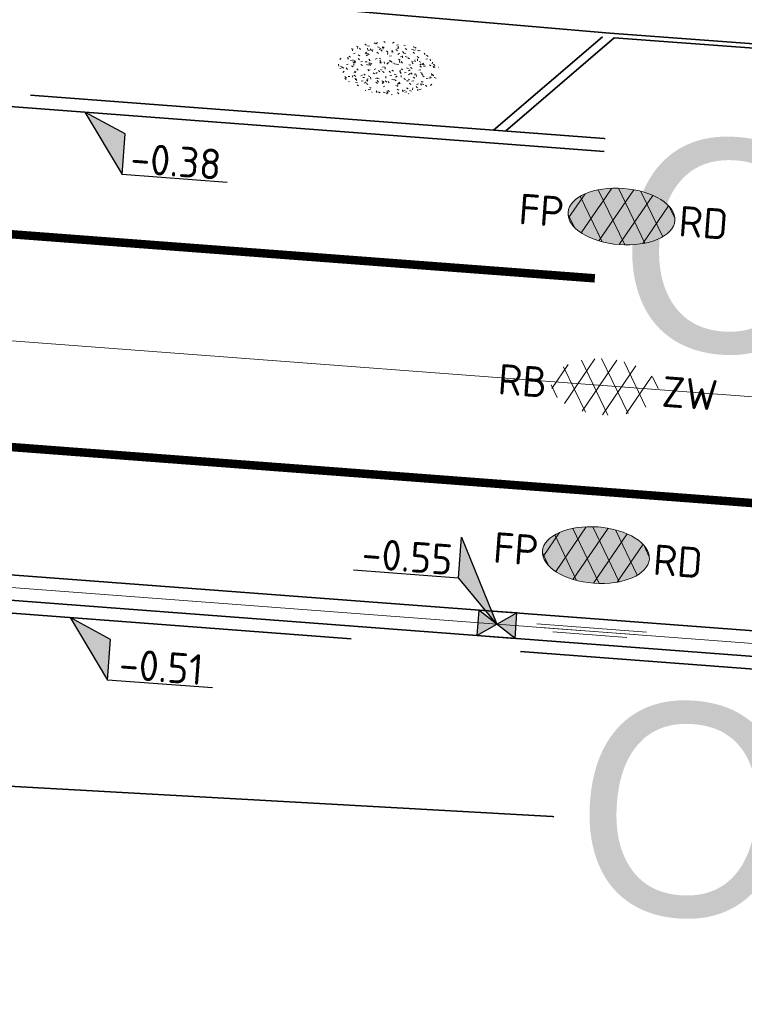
# Model space of a CAD drawing. Header units: metres. Extents: x 0 to 269924, y 0 to 933292.
# Tile 105 of 247: x 133724.95 to 133733.48, y 466520.95 to 466532.55. Entities that reach past the tile are written whole.
import ezdxf
from ezdxf import colors
from ezdxf.entities.mleader import LeaderData, LeaderLine
from ezdxf.enums import TextEntityAlignment as Align
from ezdxf.math import Vec2, Vec3

# ---------------------------------------------------------------- set-up
doc = ezdxf.new("R2018")
doc.units = ezdxf.units.M
for name, pattern in [('VH-OPSLUITBAND_100X200', [16, 8, -2, 4, -2]), ('VH-OPSLUITBAND_150X250', [24, 16, -2, 4, -2]), ('VW-1-1_STREEP', [2, 1, -1]), ('XX-HIDDEN', [4, 2, -2]), ('XX-PROJECTGRENS', [18, 12, -3, 0, -3])]:
    doc.linetypes.add(name, pattern=pattern)
for name, color, linetype, lineweight in [('N-WE-GR-GRAS-A-200', 62, 'Continuous', 18), ('N-WE-KG-GRENS_PROJECT-G', 7, 'XX-PROJECTGRENS', 35), ('N-WE-VH-GOOT-S', 170, 'Continuous', 18), ('N-WE-VH-GOOT_STRAATBAKSTEEN-G', 170, 'Continuous', 35), ('N-WE-VH-KANTOPSLUITING-T18', 10, 'Continuous', 18), ('N-WE-VH-KANTOPSLUITING_OPSLUITBAND_100X200-G', 150, 'VH-OPSLUITBAND_100X200', 35), ('N-WE-VH-KANTOPSLUITING_OPSLUITBAND_150X250-G', 150, 'VH-OPSLUITBAND_150X250', 35), ('N-WE-VH-KANTOPSLUITING_VOORKANTBAND-G', 50, 'Continuous', 35), ('N-WE-VH-MATERIAALGRENS-G', 7, 'XX-HIDDEN', 35), ('N-WE-VH-VERHARDING-T18', 10, 'Continuous', 18), ('N-WE-VH-VERHARDING_ASFALT-S', 7, 'Continuous', 18), ('N-WE-VW-MARKERING_LANGS_STREEP_11_010-G', 7, 'VW-1-1_STREEP', 13), ('X-XX-AL-HOOGTELABEL-S', 7, 'Continuous', 25)]:
    doc.layers.add(name, color=color, linetype=linetype, lineweight=lineweight)
doc.layers.add('N-WE-GR-GRAS-S', color=7, linetype='Continuous', lineweight=18, true_color=0x00a500)
doc.layers.add('N-WE-RI-HWA_KOLK-S', color=150, linetype='Continuous', lineweight=25, true_color=0x007fff)
doc.layers.add('X-XX-AL-HULPLIJN-G', color=30, linetype='Continuous', lineweight=18, plot=False)
doc.styles.add('NLCS-ISO', font='NLCS-ISO.ttf')
doc.styles.add('NLCS-ISO-M200-T18', font='NLCS-ISO.ttf', dxfattribs={"height": 0.36})
doc.styles.get("Standard").update_dxf_attribs({"font": 'romand.shx'})

# ---------------------------------------------------------------- blocks, each defined once
blk = doc.blocks.new('*U104')
for p, q in [((2.236, -1.51), (0, 0)), ((0, 0), (1.827, -3.876)), ((1.827, -3.876), (2.236, -1.51)), ((7.939, -4.933), (1.827, -3.876))]:
    blk.add_line(p, q)
blk.add_solid([(2.236, -1.51), (0, 0), (1.827, -3.876)])
at = {"style": 'NLCS-ISO'}
blk.add_attdef('...', text='', height=1.8, rotation=350.18213, dxfattribs=at).set_placement((4.811, -4.818), align=Align.BOTTOM_CENTER)
blk = doc.blocks.new('*U105')
at = {"layer": 'X-XX-AL-HOOGTELABEL-S', "xscale": 0.2000000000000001, "yscale": 0.2000000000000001, "zscale": 0.2000000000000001, "rotation": 9.81787206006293}
blk.add_blockref('*U104', (0.646, 0), dxfattribs=at).add_auto_attribs({'...': '-0.38'})
blk = doc.blocks.new('*U106')
at = {"layer": 'N-WE-GR-GRAS-A-200', "color": 0, "linetype": 'ByBlock', "lineweight": -2, "transparency": 16777216, "rotation": 355.6781997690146}
blk.add_blockref('*U105', (133725.072, 466531.51), dxfattribs=at)
blk = doc.blocks.new('*U248')
for p, q in [((-1.988, 2.941), (-1.579, 5.307)), ((-1.579, 5.307), (0, 0)), ((-8.101, 3.999), (-1.988, 2.941)), ((0, 0), (-1.988, 2.941))]:
    blk.add_line(p, q)
blk.add_solid([(-1.579, 5.307), (0, 0), (-1.988, 2.941)])
at = {"style": 'NLCS-ISO'}
blk.add_attdef('...', text='', height=1.8, rotation=350.18213, dxfattribs=at).set_placement((-5.116, 3.057), align=Align.BOTTOM_CENTER)
blk = doc.blocks.new('SVH-ASFALT_KL-SO')
at = {"ltscale": 0.1}
for p, q in [((-2.513, -1.227), (-0.921, 1.531)), ((0.086, -1.734), (-1.71, 1.377)), ((-1.449, -1.613), (0.372, 1.541)), ((1.263, -1.545), (-0.531, 1.563)), ((-0.237, -1.742), (1.516, 1.294)), ((2.285, -1.086), (0.804, 1.48)), ((-3.323, -0.402), (-2.467, 1.081)), ((-1.248, -1.653), (-2.733, 0.92)), ((1.146, -1.576), (2.491, 0.753)), ((2.913, 0.056), (2.533, 0.714)), ((-2.964, -0.909), (-3.374, -0.2))]:
    blk.add_line(p, q, dxfattribs=at)
at = {"style": 'NLCS-ISO'}
blk.add_attdef('FUNCTIE_VERHARDING', text='', height=1.8, dxfattribs=at).set_placement((-3.623, -0.086), align=Align.MIDDLE_RIGHT)
blk.add_attdef('KLEUR', text='', height=1.8, dxfattribs=at).set_placement((3.167, -0.086), align=Align.MIDDLE_LEFT)
at = {"style": 'NLCS-ISO', "flags": 1}
blk.add_attdef('FUNCTIE', text='', height=1.8, dxfattribs=at).set_placement((0.116, -3.585), align=Align.MIDDLE_CENTER)
blk = doc.blocks.new('SVH-ASFALT_FP_KL-SO')
at = {"true_color": 0xa50000}
h = blk.add_hatch(color=14, dxfattribs=at)
h.dxf.hatch_style = 1
edge = h.paths.add_edge_path()
edge.add_ellipse((0, 0), major_axis=(0.631, 0), ratio=0.525613, start_angle=0, end_angle=360)
at = {"ltscale": 0.1}
for p, q in [((-0.619, -0.063), (-0.448, 0.233)), ((-0.457, -0.228), (-0.139, 0.323)), ((0.063, -0.33), (-0.296, 0.292)), ((-0.244, -0.305), (0.12, 0.325)), ((0.298, -0.292), (-0.061, 0.33)), ((-0.002, -0.331), (0.349, 0.276)), ((0.503, -0.2), (0.206, 0.313)), ((-0.204, -0.314), (-0.501, 0.201)), ((0.275, -0.298), (0.544, 0.168)), ((0.628, 0.028), (0.552, 0.16)), ((-0.547, -0.165), (-0.629, -0.023))]:
    blk.add_line(p, q, dxfattribs=at)
at = {"layer": 'X-XX-AL-HULPLIJN-G'}
blk.add_ellipse((0, 0), major_axis=(0.631, 0), ratio=0.525613, dxfattribs=at)
at = {"style": 'NLCS-ISO'}
blk.add_attdef('RB', text='', height=0.36, dxfattribs=at).set_placement((-0.679, 0), align=Align.MIDDLE_RIGHT)
blk.add_attdef('RD', text='', height=0.36, dxfattribs=at).set_placement((0.679, 0), align=Align.MIDDLE_LEFT)
blk = doc.blocks.new('N-SRI-KOLK_STRAAT_450X300-SO')
h = blk.add_hatch(color=256)
h.dxf.hatch_style = 1
h.paths.add_polyline_path([(0, 0), (-1.125, 0.75), (-1.125, -0.75)])
h.paths.add_polyline_path([(1.125, -0.75), (1.125, 0.75), (0, 0)])
for p, q in [((-1.125, -0.75), (1.125, 0.75)), ((1.125, -0.75), (-1.125, 0.75))]:
    blk.add_line(p, q)
at = {"flags": 128}
blk.add_lwpolyline([(-1.125, -0.75), (1.125, -0.75), (1.125, 0.75), (-1.125, 0.75)], close=True, dxfattribs=at)
blk = doc.blocks.new('*U103')
for p, q in [((2.236, -1.51), (0, 0)), ((0, 0), (1.827, -3.876)), ((1.827, -3.876), (2.236, -1.51)), ((7.939, -4.933), (1.827, -3.876))]:
    blk.add_line(p, q)
blk.add_solid([(2.236, -1.51), (0, 0), (1.827, -3.876)])
at = {"style": 'NLCS-ISO'}
blk.add_attdef('...', text='', height=1.8, rotation=350.18213, dxfattribs=at).set_placement((4.811, -4.818), align=Align.BOTTOM_CENTER)
blk = doc.blocks.new('*U110')
at = {"lineweight": 30, "flags": 106}
blk.add_attdef('OB', text='', height=0.36, dxfattribs=at).set_placement((0, 0.1), align=Align.BOTTOM_CENTER)
blk = doc.blocks.new('SVH-GOOT_SYMBOOL-SO')
at = {"color": 7, "linetype": 'Continuous'}
for p, q in [((0.2, 3.125), (0.2, -3.359)), ((0, 2.669), (0, -2.669)), ((-0.206, 2.137), (-0.206, -2.217))]:
    blk.add_line(p, q, dxfattribs=at)
at = {"style": 'NLCS-ISO'}
blk.add_attdef('MATERIAAL', text='', height=1.8, dxfattribs=at).set_placement((-1.098, 0), align=Align.MIDDLE_RIGHT)
blk.add_attdef('KLEUR', text='', height=1.8, dxfattribs=at).set_placement((1.1, 0), align=Align.MIDDLE_LEFT)
blk = doc.blocks.new('SGR-GRAS_01-SO')
at = {"ltscale": 0.1}
for p, q in [((-1.302, 0.761), (-1.324, 0.774)), ((-0.939, 0.84), (-1.004, 0.878)), ((-0.892, 0.812), (-0.817, 0.812)), ((-0.576, 0.919), (-0.64, 0.957)), ((-0.562, 0.919), (-0.509, 0.972)), ((-0.427, 0.785), (-0.499, 0.804)), ((-0.317, 0.812), (-0.242, 0.812)), ((-0.316, 0.774), (-0.244, 0.793)), ((-0.278, 0.735), (-0.291, 0.809)), ((-0.212, 0.998), (-0.269, 1.031)), ((0.073, 0.993), (0.138, 1.031)), ((0.239, 0.923), (0.312, 0.942)), ((0.258, 0.812), (0.333, 0.812)), ((0.317, 0.814), (0.304, 0.888)), ((0.594, 0.925), (0.522, 0.945)), ((0.649, 0.79), (0.584, 0.827)), ((0.833, 0.812), (0.908, 0.812)), ((0.912, 0.894), (0.907, 0.925)), ((0.927, 0.764), (0.992, 0.802)), ((1.012, 0.869), (0.947, 0.906)), ((1.15, 0.777), (1.077, 0.796)), ((1.109, 0.767), (1.182, 0.787)), ((-1.448, 0.644), (-1.521, 0.664)), ((-1.469, 0.576), (-1.482, 0.65)), ((-1.427, 0.476), (-1.354, 0.496)), ((-1.284, 0.684), (-1.278, 0.759)), ((-1.167, 0.395), (-1.232, 0.432)), ((-1.154, 0.647), (-1.207, 0.7)), ((-0.968, 0.512), (-0.915, 0.565)), ((-0.893, 0.496), (-0.965, 0.515)), ((-0.923, 0.418), (-0.858, 0.456)), ((-0.873, 0.655), (-0.886, 0.729)), ((-0.871, 0.625), (-0.799, 0.644)), ((-0.804, 0.474), (-0.869, 0.511)), ((-0.73, 0.647), (-0.783, 0.7)), ((-0.689, 0.607), (-0.682, 0.682)), ((-0.441, 0.553), (-0.506, 0.59)), ((-0.425, 0.706), (-0.36, 0.743)), ((-0.305, 0.647), (-0.358, 0.7)), ((-0.078, 0.632), (-0.143, 0.669)), ((-0.093, 0.53), (-0.087, 0.604)), ((-0.002, 0.47), (0.071, 0.489)), ((0.128, 0.636), (0.056, 0.656)), ((0.119, 0.647), (0.066, 0.7)), ((0.286, 0.711), (0.221, 0.748)), ((0.322, 0.565), (0.375, 0.618)), ((0.429, 0.477), (0.494, 0.514)), ((0.543, 0.647), (0.49, 0.7)), ((0.502, 0.452), (0.509, 0.527)), ((0.554, 0.619), (0.626, 0.638)), ((0.684, 0.487), (0.611, 0.507)), ((0.784, 0.423), (0.719, 0.461)), ((0.967, 0.647), (0.914, 0.7)), ((1.012, 0.328), (0.999, 0.402)), ((1.147, 0.502), (1.082, 0.54)), ((1.098, 0.375), (1.104, 0.45)), ((1.392, 0.647), (1.339, 0.7)), ((1.424, 0.463), (1.496, 0.483)), ((1.51, 0.581), (1.445, 0.619)), ((1.607, 0.407), (1.594, 0.481)), ((-1.964, -0.07), (-1.977, 0.004)), ((-1.93, 0.188), (-1.925, 0.244)), ((-1.893, 0.237), (-1.921, 0.253)), ((-1.668, 0.023), (-1.595, 0.043)), ((-1.596, 0.241), (-1.649, 0.294)), ((-1.53, 0.316), (-1.595, 0.353)), ((-1.517, 0.187), (-1.442, 0.187)), ((-1.358, 0.206), (-1.431, 0.226)), ((-1.421, 0.131), (-1.356, 0.168)), ((-1.369, 0.009), (-1.382, 0.083)), ((-1.375, 0.106), (-1.322, 0.159)), ((-1.334, 0.111), (-1.328, 0.186)), ((-1.172, 0.241), (-1.225, 0.294)), ((-1.112, 0.172), (-1.04, 0.192)), ((-1.032, 0.028), (-1.097, 0.066)), ((-0.942, 0.187), (-0.867, 0.187)), ((-0.803, 0.057), (-0.875, 0.077)), ((-0.747, 0.241), (-0.8, 0.294)), ((-0.773, 0.089), (-0.786, 0.163)), ((-0.739, 0.034), (-0.732, 0.109)), ((-0.669, 0.107), (-0.734, 0.145)), ((-0.557, 0.321), (-0.485, 0.34)), ((-0.337, 0.347), (-0.41, 0.366)), ((-0.323, 0.241), (-0.376, 0.294)), ((-0.306, 0.186), (-0.371, 0.224)), ((-0.367, 0.187), (-0.292, 0.187)), ((-0.243, 0.017), (-0.17, 0.036)), ((-0.178, 0.169), (-0.191, 0.242)), ((-0.143, -0.043), (-0.137, 0.032)), ((-0.085, 0.159), (-0.032, 0.212)), ((-0.069, 0.189), (-0.004, 0.227)), ((0.057, 0.265), (-0.008, 0.303)), ((0.101, 0.241), (0.048, 0.294)), ((0.218, 0.198), (0.146, 0.217)), ((0.208, 0.187), (0.283, 0.187)), ((0.313, 0.166), (0.385, 0.185)), ((0.42, 0.344), (0.355, 0.382)), ((0.417, 0.248), (0.404, 0.322)), ((0.526, 0.241), (0.472, 0.294)), ((0.555, -0.022), (0.49, 0.015)), ((0.774, 0.049), (0.701, 0.069)), ((0.783, 0.187), (0.858, 0.187)), ((0.918, 0.057), (0.853, 0.094)), ((0.868, 0.315), (0.941, 0.334)), ((0.95, 0.241), (0.897, 0.294)), ((1.239, 0.338), (1.167, 0.358)), ((1.183, 0.011), (1.255, 0.03)), ((1.206, 0.212), (1.259, 0.265)), ((1.282, 0.136), (1.217, 0.173)), ((1.283, 0.248), (1.348, 0.286)), ((1.374, 0.241), (1.321, 0.294)), ((1.358, 0.187), (1.433, 0.187)), ((1.645, 0.215), (1.58, 0.252)), ((1.693, 0.298), (1.7, 0.373)), ((1.795, 0.19), (1.722, 0.209)), ((1.738, 0.159), (1.81, 0.179)), ((1.798, 0.241), (1.745, 0.294)), ((1.933, 0.187), (1.948, 0.187)), ((-1.918, -0.157), (-1.854, -0.119)), ((-1.824, -0.083), (-1.897, -0.064)), ((-1.759, -0.13), (-1.823, -0.092)), ((-1.782, -0.301), (-1.729, -0.248)), ((-1.613, -0.166), (-1.667, -0.113)), ((-1.395, -0.051), (-1.46, -0.013)), ((-1.353, -0.281), (-1.281, -0.261)), ((-1.269, -0.232), (-1.341, -0.212)), ((-1.261, -0.417), (-1.326, -0.38)), ((-1.189, -0.166), (-1.242, -0.113)), ((-1.065, -0.386), (-1, -0.348)), ((-0.897, -0.338), (-0.962, -0.301)), ((-0.765, -0.166), (-0.818, -0.113)), ((-0.798, -0.132), (-0.726, -0.112)), ((-0.713, -0.381), (-0.786, -0.361)), ((-0.534, -0.259), (-0.599, -0.222)), ((-0.567, -0.098), (-0.502, -0.061)), ((-0.491, -0.248), (-0.438, -0.195)), ((-0.341, -0.166), (-0.394, -0.113)), ((-0.248, -0.091), (-0.32, -0.072)), ((-0.171, -0.18), (-0.236, -0.143)), ((-0.078, -0.398), (-0.091, -0.324)), ((0.084, -0.166), (0.031, -0.113)), ((0.072, -0.287), (0.144, -0.268)), ((0.192, -0.101), (0.127, -0.064)), ((0.308, -0.24), (0.235, -0.221)), ((0.287, -0.327), (0.352, -0.289)), ((0.452, -0.12), (0.459, -0.046)), ((0.508, -0.166), (0.455, -0.113)), ((0.517, -0.318), (0.504, -0.244)), ((0.69, -0.389), (0.625, -0.351)), ((0.627, -0.138), (0.7, -0.119)), ((0.785, -0.039), (0.85, -0.002)), ((0.863, -0.389), (0.791, -0.37)), ((0.799, -0.195), (0.852, -0.142)), ((0.932, -0.166), (0.879, -0.113)), ((1.053, -0.31), (0.988, -0.272)), ((1.048, -0.198), (1.054, -0.123)), ((1.112, -0.239), (1.099, -0.165)), ((1.329, -0.1), (1.256, -0.08)), ((1.356, -0.166), (1.303, -0.113)), ((1.416, -0.231), (1.351, -0.193)), ((1.497, -0.293), (1.569, -0.274)), ((1.639, -0.268), (1.704, -0.231)), ((1.643, -0.275), (1.65, -0.2)), ((1.707, -0.159), (1.694, -0.085)), ((1.779, -0.152), (1.715, -0.114)), ((1.781, -0.166), (1.728, -0.113)), ((1.884, -0.248), (1.812, -0.229)), ((-1.624, -0.496), (-1.689, -0.459)), ((-1.631, -0.572), (-1.684, -0.519)), ((-1.567, -0.438), (-1.492, -0.438)), ((-1.535, -0.657), (-1.498, -0.636)), ((-1.385, -0.462), (-1.378, -0.387)), ((-1.269, -0.557), (-1.282, -0.483)), ((-1.207, -0.572), (-1.26, -0.519)), ((-1.179, -0.67), (-1.252, -0.651)), ((-1.126, -0.784), (-1.191, -0.746)), ((-1.039, -0.585), (-0.967, -0.565)), ((-0.992, -0.438), (-0.917, -0.438)), ((-0.898, -0.654), (-0.845, -0.601)), ((-0.783, -0.572), (-0.836, -0.519)), ((-0.763, -0.705), (-0.828, -0.667)), ((-0.789, -0.539), (-0.782, -0.464)), ((-0.674, -0.477), (-0.687, -0.403)), ((-0.484, -0.436), (-0.411, -0.416)), ((-0.399, -0.626), (-0.464, -0.588)), ((-0.417, -0.438), (-0.342, -0.438)), ((-0.358, -0.572), (-0.411, -0.519)), ((-0.158, -0.529), (-0.23, -0.51)), ((-0.211, -0.614), (-0.146, -0.577)), ((-0.193, -0.616), (-0.187, -0.541)), ((-0.169, -0.74), (-0.097, -0.72)), ((-0.036, -0.547), (-0.101, -0.509)), ((0.066, -0.572), (0.013, -0.519)), ((0.158, -0.438), (0.233, -0.438)), ((0.327, -0.468), (0.262, -0.43)), ((0.397, -0.678), (0.325, -0.659)), ((0.386, -0.591), (0.459, -0.572)), ((0.393, -0.601), (0.446, -0.548)), ((0.402, -0.693), (0.409, -0.618)), ((0.49, -0.572), (0.437, -0.519)), ((0.733, -0.438), (0.808, -0.438)), ((0.825, -0.755), (0.76, -0.718)), ((0.914, -0.572), (0.861, -0.519)), ((0.942, -0.442), (1.014, -0.423)), ((0.998, -0.77), (1.004, -0.696)), ((1.188, -0.676), (1.123, -0.639)), ((1.141, -0.556), (1.206, -0.518)), ((1.212, -0.805), (1.199, -0.731)), ((1.256, -0.746), (1.328, -0.727)), ((1.339, -0.572), (1.286, -0.519)), ((1.308, -0.438), (1.383, -0.438)), ((1.419, -0.538), (1.346, -0.518)), ((1.551, -0.597), (1.486, -0.56)), ((1.684, -0.547), (1.736, -0.495)), ((1.713, -0.522), (1.71, -0.519)), ((-0.836, -0.943), (-0.853, -0.926)), ((-0.725, -0.889), (-0.652, -0.869)), ((-0.709, -0.902), (-0.644, -0.864)), ((-0.624, -0.819), (-0.696, -0.799)), ((-0.582, -0.994), (-0.587, -0.97)), ((-0.376, -0.979), (-0.429, -0.926)), ((-0.265, -0.992), (-0.33, -0.955)), ((-0.068, -0.968), (-0.141, -0.948)), ((-0.014, -1.008), (0.039, -0.955)), ((0.048, -0.979), (-0.005, -0.926)), ((0.021, -0.964), (0.008, -0.89)), ((0.099, -0.913), (0.034, -0.876)), ((0.172, -1.037), (0.218, -1.024)), ((0.462, -0.834), (0.397, -0.797)), ((0.472, -0.979), (0.419, -0.926)), ((0.617, -0.884), (0.604, -0.81)), ((0.643, -0.843), (0.708, -0.806)), ((0.701, -0.895), (0.773, -0.876)), ((0.856, -0.938), (0.844, -0.926)), ((0.953, -0.827), (0.88, -0.808))]:
    blk.add_line(p, q, dxfattribs=at)
at = {"ltscale": 0.1, "style": 'NLCS-ISO'}
blk.add_attdef('TYPE', text='', height=0.5, dxfattribs=at).set_placement((3.471, -0.016), align=Align.MIDDLE_CENTER)

msp = doc.modelspace()

# ---------------------------------------------------------------- linework, layer by layer
at = {"layer": 'N-WE-KG-GRENS_PROJECT-G', "flags": 128}
msp.add_lwpolyline([(133942.152, 466524.013), (133955.533, 466522.507), (133956.145, 466521.626), (133962.811, 466521.355), (133963.543, 466522.67), (133965.054, 466522.563), (133965.551, 466521.193), (133981.5, 466520.334), (133981.565, 466520.896), (133982.028, 466520.86), (133994.134, 466520.33), (133994.151, 466519.671), (134009.067, 466519.478), (134013.911, 466519.512), (134027.732, 466519.636), (134028.693, 466519.554), (134034.796, 466519.611), (134050.86, 466519.659), (134068.501, 466520.152), (134071.254, 466520.237), (134077.26, 466520.692), (134094.041, 466522.635), (134101.385, 466523.282), (134101.428, 466523.91), (134128.995, 466527.092), (134141.938, 466528.627), (134148.421, 466529.392), (134148.476, 466529.087), (134157.108, 466530.24), (134157.762, 466530.339), (134157.953, 466529.076), (134163.706, 466529.946), (134172.69, 466531.055), (134201.838, 466535.069), (134202.197, 466534.878), (134203.304, 466535.042), (134208.161, 466535.722), (134214.682, 466536.673), (134215.15, 466536.846), (134235.766, 466539.754), (134239.587, 466540.449), (134251.117, 466542.218), (134251.536, 466542.09), (134264.479, 466543.833), (134264.487, 466544.317), (134273.56, 466545.641), (134273.608, 466545.287), (134285.679, 466546.863), (134299.118, 466548.971), (134309.192, 466550.345), (134329.805, 466553.659), (134341.526, 466555.206), (134346.97, 466556.112), (134351.977, 466556.025), (134358.949, 466556.887), (134359.186, 466557.313), (134365.426, 466557.917), (134389.225, 466560.758), (134395.395, 466561.519), (134400.633, 466562.019), (134418.638, 466563.907), (134426.404, 466566.343), (134432.472, 466567.14), (134437.532, 466567.422), (134444.848, 466568.25), (134448.277, 466568.388), (134484.594, 466572.762), (134486.539, 466572.966), (134490.599, 466573.546), (134498.499, 466574.536), (134514.318, 466576.701), (134542.397, 466581.367), (134546.702, 466582.122), (134551.593, 466582.441), (134551.871, 466583.179), (134557.906, 466584.406), (134558.276, 466584.115), (134567.36, 466586.004), (134582.717, 466588.715), (134583.108, 466588.972), (134590.444, 466590.398), (134630.038, 466598.271), (134633.264, 466598.923), (134632.087, 466604.993), (134646.051, 466607.537), (134647.414, 466607.429), (134666.972, 466611.405), (134675.342, 466617.463), (134674.819, 466607.593), (134696.995, 466610.537), (134702.172, 466611.327), (134706.525, 466612.071), (134709.085, 466612.323), (134712.087, 466612.776), (134715, 466613.203), (134716.349, 466613.229), (134723.364, 466613.968), (134738.981, 466616.639), (134746.062, 466617.28), (134746.09, 466616.641), (134760.121, 466618.861), (134759.993, 466619.829), (134768.446, 466621.137), (134784.615, 466623.738), (134787.541, 466625.072), (134796.772, 466626.479), (134796.899, 466625.715), (134813.878, 466628.545), (134820.226, 466629.584), (134847.68, 466634.234), (134881.79, 466639.204), (134881.926, 466639.532), (134884.43, 466640.009), (134893.797, 466641.711), (134903.085, 466643.328), (134904.138, 466643.527), (134920.265, 466646.374), (134921.332, 466646.578), (134937.367, 466649.518), (134938.501, 466649.708), (134961.555, 466654.096), (134967.764, 466655.262), (134974.722, 466656.563), (134984.23, 466658.491), (134992.023, 466659.998), (134995.809, 466660.766), (135000.442, 466661.693), (135009.695, 466663.648), (135010.659, 466663.869), (135018.832, 466665.618), (135021.92, 466666.314), (135034.093, 466668.943), (135034.161, 466668.769), (135043.8, 466670.832), (135059.084, 466674.02), (135068.771, 466676.078), (135083.089, 466679.034), (135091.902, 466680.993), (135097.488, 466682.166), (135104.831, 466683.651), (135116.534, 466686.231), (135119.892, 466686.792), (135126.3, 466688.013), (135127.347, 466688.196), (135130.448, 466688.891), (135135.602, 466689.887), (135140.19, 466691.518), (135166.592, 466696.94), (135182.368, 466700.724), (135201.902, 466704.748), (135203.941, 466705.082), (135209.867, 466705.957), (135217.801, 466707.782), (135228.821, 466709.933), (135242.391, 466712.598), (135277.698, 466719.723), (135279.457, 466720.111), (135279.55, 466721.578), (135288.178, 466723.073), (135350.963, 466735.305), (135501.986, 466763.685), (135501.162, 466761.839), (135525.132, 466766.833), (135533.639, 466768.672), (135569.042, 466775.188), (135582.767, 466777.378), (135584.022, 466777.634), (135585.675, 466776.264, 0.01918), (135652.451, 466792.01), (135652.891, 466793.457), (135660.981, 466795.919), (135661.574, 466796.074), (135664.481, 466796.836), (135665.946, 466796.651), (135673.558, 466799.328), (135680.977, 466801.739), (135687.276, 466804.201), (135692.547, 466806.295), (135705.432, 466809.743), (135712.094, 466810.706), (135728.145, 466817.035), (135760.285, 466825.832), (135773.458, 466829.179), (135789.116, 466834.08), (135813.029, 466842.892), (135823.352, 466846.718), (135839.426, 466852.91), (135860.96, 466860.89), (135867.928, 466863.26), (135895.199, 466872.784), (135899.312, 466861.8), (135873.359, 466852.082), (135873.188, 466848.843), (135867.814, 466846.669), (135856.104, 466842.036), (135847.253, 466838.505), (135830.033, 466832.514), (135818.854, 466828.652), (135812.865, 466826.949), (135808.959, 466825.804), (135805.053, 466824.658), (135770.731, 466814.307), (135766.971, 466812.016), (135761.879, 466808.079), (135757.591, 466807.133), (135743.839, 466803.566), (135724.075, 466798.35), (135721.275, 466798.229), (135720.422, 466801.401), (135715.133, 466799.834), (135698.553, 466794.754), (135698.279, 466793.693), (135686.038, 466790.352), (135686.038, 466789.248), (135686.038, 466787.562), (135681.985, 466786.092), (135677.719, 466785.319), (135623.458, 466770.711), (135607.41, 466767.662), (135584.355, 466763.142), (135577.091, 466761.475), (135570.47, 466760.803), (135524.714, 466753.103), (135522.642, 466752.878), (135515.666, 466751.661), (135498.388, 466748.218), (135460.498, 466741.759), (135438.515, 466737.953), (135402.134, 466731.048), (135401.842, 466732.671), (135396.111, 466731.637), (135390.927, 466730.659), (135374.008, 466727.423), (135342.463, 466720.896), (135337.831, 466720.249), (135332.781, 466719.412), (135316.41, 466716.549), (135312.764, 466716.512), (135301.04, 466714.003), (135296.667, 466713.077), (135288.078, 466711.338), (135288.031, 466710.414), (135288.066, 466708.643), (135283.612, 466707.738), (135244.114, 466700.084), (135242.59, 466702.114), (135218.779, 466697.088), (135216.4, 466696.736), (135207.126, 466694.996), (135197.842, 466693.22), (135196.987, 466690.777), (135188.214, 466689.009), (135186.218, 466690.919), (135157.953, 466685.339), (135157.545, 466682.623), (135152.388, 466681.564), (135151.517, 466683.806), (135135.729, 466680.62), (135134.464, 466677.149), (135128.184, 466675.854), (135125.788, 466678.571), (135109.606, 466675.114), (135107.871, 466673.543), (135107.871, 466672.134), (135099.469, 466670.442), (135080.265, 466666.625), (135079.406, 466666.151), (135069.61, 466664.202), (135057.638, 466661.759), (135035.803, 466657.155), (135033.723, 466658.689), (135013.618, 466654.679), (135014.198, 466652.086), (135012.612, 466651.731), (135012.176, 466654.16), (134999.525, 466651.581), (134981.058, 466648.065), (134978.74, 466647.609), (134978.586, 466647.723), (134973.29, 466646.777), (134967.912, 466645.754), (134966.071, 466645.409), (134952.75, 466642.776), (134952.592, 466643.577), (134951.246, 466643.315), (134944.955, 466642.097), (134940.872, 466641.345), (134939.907, 466640.789), (134925.329, 466637.906), (134925.171, 466637.877), (134925.333, 466636.966), (134925.553, 466635.733), (134922.159, 466635.157), (134921.983, 466636.201), (134920.712, 466635.973), (134906.644, 466633.431), (134906.509, 466633.768), (134899.927, 466632.517), (134896.041, 466630.574), (134862.297, 466626.202), (134861.423, 466623.924), (134854.723, 466622.819), (134853.222, 466624.597), (134834.721, 466621.381), (134818.755, 466618.638), (134803.128, 466616.182), (134801.097, 466614.744), (134787.48, 466613.242), (134768.983, 466610.888), (134755.14, 466609.258), (134754.957, 466609.237), (134754.786, 466610.217), (134731.872, 466606.359), (134713.4, 466603.055), (134699.607, 466600.717), (134685.428, 466598.156), (134675.878, 466596.194), (134672.276, 466595.656), (134668.91, 466595.016), (134645.926, 466591.058), (134638.577, 466590.001), (134611.474, 466584.899), (134601.717, 466583.131), (134600.6, 466582.901), (134592.762, 466581.44), (134575.118, 466578.109), (134569.726, 466577.127), (134558.057, 466574.923), (134547.369, 466573.132), (134538.23, 466571.522), (134531.355, 466570.551), (134524.272, 466569.346), (134519.026, 466568.326), (134515.39, 466567.719), (134505.384, 466563.341), (134500.986, 466562.643), (134495.881, 466561.909), (134495.823, 466562.312), (134492.204, 466563.642), (134484.398, 466562.518), (134478.905, 466561.786), (134469.843, 466560.533), (134464.536, 466559.742), (134456.919, 466558.745), (134448.033, 466557.687), (134433.208, 466556.61), (134412.104, 466554.577), (134407.553, 466554.101), (134387.467, 466551.741), (134381.785, 466550.955), (134364.962, 466548.659), (134360.191, 466548.481), (134354.944, 466547.628), (134324.113, 466542.837), (134319.685, 466541.923), (134312.466, 466540.844), (134307.061, 466539.9), (134305.527, 466540.739), (134283.993, 466537.831), (134278.004, 466536.268), (134260.392, 466533.941), (134253.899, 466532.65), (134244.867, 466531.618), (134227.961, 466528.835), (134196.876, 466524.748), (134191.294, 466524.652), (134189.441, 466519.487), (134180.543, 466523.251), (134138.079, 466517.961), (134135.279, 466517.668), (134120.646, 466515.791), (134115.858, 466514.998), (134094.415, 466512.788), (134094.483, 466512.133), (134077.905, 466510.692), (134056.132, 466509.19), (134043.898, 466509.02), (134033.049, 466509.242), (134023.923, 466509.529), (134011.048, 466510.262), (134011.12, 466510.989), (133978.031, 466511.971), (133977.492, 466511.386), (133976.525, 466511.415), (133970.93, 466511.61), (133940.859, 466512.853), (133936.339, 466513.04), (133926.354, 466513.566), (133918.767, 466513.929), (133914.845, 466514.016), (133909.555, 466514.279), (133907.78, 466514.373), (133898.183, 466514.701), (133889.291, 466514.99), (133877.411, 466515.387), (133865.169, 466516.189), (133858.598, 466516.511), (133853.557, 466516.784), (133840.824, 466517.534), (133833.647, 466517.757), (133833.706, 466517.421), (133832.853, 466517.458), (133826.979, 466517.575), (133808.076, 466518.296), (133803.308, 466518.179), (133802.56, 466518.555), (133780.072, 466520.153), (133779.6, 466519.291), (133774.066, 466519.538), (133773.735, 466520.559), (133740.527, 466522.642), (133713.376, 466524.159), (133705.703, 466524.636), (133705.709, 466526.266), (133685.059, 466527.583), (133660.563, 466529.253), (133639.129, 466529.346), (133622.453, 466530.286), (133616.388, 466530.543), (133614.494, 466530.624), (133604.393, 466531.597), (133597.464, 466531.465), (133574.3, 466531.955), (133566.695, 466531.543), (133561.32, 466531.616), (133554.142, 466531.627), (133545.309, 466531.719), (133535.509, 466531.795), (133530.483, 466531.897), (133499.098, 466532.845), (133498.91, 466530.624), (133497.604, 466522.359), (133448.566, 466524.379), (133448.421, 466522.59), (133414.567, 466524.034), (133414.497, 466533.241), (133401.904, 466533.723), (133353.812, 466535.745), (133352.26, 466536.139), (133333.107, 466536.524), (133333.343, 466545.829), (133369.152, 466544.714), (133381.325, 466544.396), (133400.699, 466543.637), (133404.005, 466543.551), (133435.456, 466542.61), (133435.456, 466542.277), (133451.526, 466541.628), (133467.883, 466541.235), (133477.659, 466542.034), (133509.103, 466541.442), (133515.138, 466541.284), (133519.939, 466540.992), (133525.525, 466540.798), (133532.518, 466540.097), (133548.147, 466539.778), (133548.297, 466540.601), (133555.22, 466540.722), (133564.265, 466540.558), (133565.06, 466540.188), (133570.074, 466540.025), (133574.07, 466539.875), (133576.623, 466539.795), (133577.163, 466540.007), (133601.21, 466539.677), (133602.809, 466541.635), (133610.483, 466541.448), (133611.878, 466539.353), (133618.8, 466539.154), (133622.331, 466538.943), (133622.362, 466539.485), (133627.247, 466539.274), (133627.305, 466538.709), (133642.487, 466537.733), (133654.92, 466537.235), (133674.71, 466536.649), (133674.766, 466536.962), (133682.638, 466536.639), (133685.084, 466535.631), (133701.924, 466534.36), (133703.6, 466534.856), (133708.504, 466534.396), (133731.895, 466532.391), (133737.992, 466531.942), (133749.854, 466530.901), (133752.15, 466530.77), (133756.921, 466530.655), (133767.535, 466530.109), (133779.853, 466530.016), (133787.77, 466529.934), (133810.905, 466528.967), (133832.384, 466528.238), (133837.192, 466527.837), (133897.841, 466525.036)], format="xyb", close=True, dxfattribs=at)
at = {"layer": 'N-WE-VH-GOOT_STRAATBAKSTEEN-G'}
msp.add_lwpolyline([(133341.192, 466538.034), (133548.299, 466533.099), (133604.484, 466532.752, -0.012398), (133694.641, 466528.294), (133747.111, 466524.328, 0.006097), (133941.572, 466515.108, 0.02139), (134085.33, 466514.138, 0.018724), (134137.889, 466519.445, 0.007401), (134227.449, 466531.463), (134342.22, 466547.549), (134354.896, 466549.127)], format="xyb", dxfattribs=at)
at = {"layer": 'N-WE-VH-KANTOPSLUITING_OPSLUITBAND_100X200-G'}
msp.add_lwpolyline([(133731.809, 466532.349), (133730.528, 466531.248)], dxfattribs=at)
at = {"layer": 'N-WE-VH-KANTOPSLUITING_OPSLUITBAND_150X250-G', "flags": 128}
for points in [[(133341.341, 466543.682), (133548.384, 466538.749), (133604.571, 466538.402, -0.012406), (133695.064, 466533.928), (133747.492, 466529.966, 0.002963), (133841.891, 466524.897)], [(133395.111, 466536.299), (133548.292, 466532.649), (133604.477, 466532.302, -0.012397), (133694.608, 466527.845), (133747.08, 466523.879, 0.001225), (133786.141, 466521.646)]]:
    msp.add_lwpolyline(points, format="xyb", dxfattribs=at)
at = {"layer": 'N-WE-VH-KANTOPSLUITING_VOORKANTBAND-G', "flags": 128}
msp.add_lwpolyline([(133341.337, 466543.533), (133548.381, 466538.599), (133604.568, 466538.252, -0.012405), (133695.052, 466533.778), (133747.482, 466529.816, 0.002963), (133841.884, 466524.747)], format="xyb", dxfattribs=at)
at = {"layer": 'N-WE-VH-KANTOPSLUITING_VOORKANTBAND-G'}
msp.add_lwpolyline([(133341.191, 466537.734), (133548.294, 466532.799), (133604.479, 466532.452, -0.012398), (133694.619, 466527.995), (133747.091, 466524.029, 0.001225), (133786.149, 466521.795, 0.0011)], format="xyb", dxfattribs=at)
at = {"layer": 'N-WE-VH-KANTOPSLUITING_VOORKANTBAND-G', "flags": 128}
msp.add_lwpolyline([(133731.948, 466532.337), (133730.669, 466531.237)], dxfattribs=at)
at = {"layer": 'N-WE-VH-MATERIAALGRENS-G'}
msp.add_lwpolyline([(133731.948, 466532.337), (133737.847, 466531.902)], dxfattribs=at)
at = {"layer": 'N-WE-VW-MARKERING_LANGS_STREEP_11_010-G', "ltscale": 5, "const_width": 0.1, "flags": 128}
for points in [[(133341.947, 466542.018), (133548.359, 466537.099), (133604.545, 466536.752, -0.012403), (133694.94, 466532.283), (133747.381, 466528.319, 0.000037), (133748.553, 466528.25)], [(133748.407, 466525.754, -0.000038), (133747.212, 466525.825), (133694.754, 466529.79, 0.0124), (133604.507, 466534.252), (133548.321, 466534.599), (133341.887, 466539.518)]]:
    msp.add_lwpolyline(points, format="xyb", dxfattribs=at)
at = {"layer": 'X-XX-AL-HULPLIJN-G', "flags": 128}
msp.add_lwpolyline([(133341.337, 466543.533), (133548.381, 466538.599), (133604.568, 466538.252, -0.012405), (133695.052, 466533.778), (133747.482, 466529.816, 0.000036), (133748.642, 466529.747, 0.000036)], format="xyb", dxfattribs=at)
at = {"layer": 'X-XX-AL-HULPLIJN-G'}
for points in [[(133341.257, 466540.784), (133548.34, 466535.849), (133604.526, 466535.502, -0.012402), (133694.847, 466531.036), (133747.296, 466527.072, 0.006097), (133941.689, 466517.855, 0.021388), (134085.194, 466516.885, 0.006155), (134102.446, 466518.191, 0.006155)], [(133348.165, 466540.619), (133548.34, 466535.849), (133604.526, 466535.502, -0.012402), (133694.847, 466531.036), (133747.296, 466527.072, 0.000037), (133748.479, 466527.002, 0.000037)], [(133346.847, 466537.75), (133548.297, 466532.949), (133604.481, 466532.602, -0.012398), (133694.63, 466528.144), (133747.101, 466524.179, 0.000968), (133777.966, 466522.398, 0.005129), (133941.566, 466514.958, 0.02139), (134085.337, 466513.988, 0.018724), (134137.908, 466519.296, 0.002454), (134167.645, 466522.987)], [(133354.845, 466537.559), (133548.297, 466532.949), (133604.481, 466532.602, -0.012398), (133694.63, 466528.144), (133747.101, 466524.179)]]:
    msp.add_lwpolyline(points, format="xyb", dxfattribs=at)

# ---------------------------------------------------------------- block references
at = {"layer": 'N-WE-GR-GRAS-A-200'}
msp.add_blockref('*U106', (0, 0), dxfattribs=at)
at = {"layer": 'N-WE-GR-GRAS-S', "xscale": 0.2999999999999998, "yscale": 0.2999999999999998, "zscale": 0.2999999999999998, "rotation": 355.68}
for p in [(133729.293, 466531.978), (133732.85, 466523.79)]:
    msp.add_blockref('SGR-GRAS_01-SO', p, dxfattribs=at)
at = {"layer": 'N-WE-RI-HWA_KOLK-S', "xscale": 0.2, "yscale": 0.2, "zscale": 0.2, "rotation": 355.6781997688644}
msp.add_blockref('N-SRI-KOLK_STRAAT_450X300-SO', (133730.567, 466525.428), dxfattribs=at)
at = {"layer": 'N-WE-VH-GOOT-S', "xscale": 0.2000000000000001, "yscale": 0.2000000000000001, "zscale": 0.2000000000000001, "rotation": 85.67819976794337}
msp.add_blockref('SVH-GOOT_SYMBOOL-SO', (133731.656, 466525.346), dxfattribs=at)
at = {"layer": 'N-WE-VH-KANTOPSLUITING-T18'}
ref = msp.add_blockref('*U110', (133732.093, 466531.129), dxfattribs=dict(at, rotation=355.6781997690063))
lines = msp.add_mtext('OB15', dxfattribs={"layer": '0', "insert": (133732.101, 466531.229), "char_height": 2.5, "attachment_point": 1, "rotation": 355.6782, "bg_fill": 3, "box_fill_scale": 1.1, "bg_fill_color": 256, "bg_fill_transparency": 0})
ref.add_attrib('OB', '', (133732.101, 466531.229), dxfattribs={"flags": 54}).embed_mtext(lines)
ref = msp.add_blockref('*U110', (133731.591, 466524.488), dxfattribs=dict(at, rotation=355.6781997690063))
lines = msp.add_mtext('OB15', dxfattribs={"layer": '0', "insert": (133731.599, 466524.588), "char_height": 2.5, "attachment_point": 1, "rotation": 355.6782, "bg_fill": 3, "box_fill_scale": 1.1, "bg_fill_color": 256, "bg_fill_transparency": 0})
ref.add_attrib('OB', '', (133731.599, 466524.588), dxfattribs={"flags": 34}).embed_mtext(lines)
at = {"layer": 'N-WE-VH-VERHARDING_ASFALT-S', "rotation": 355.6781997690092}
for p in [(133732.033, 466530.231), (133731.732, 466526.243)]:
    msp.add_blockref('SVH-ASFALT_FP_KL-SO', p, dxfattribs=at).add_auto_attribs({'RD': 'RD', 'RB': 'FP'})
at = {"layer": 'N-WE-VH-VERHARDING_ASFALT-S', "xscale": 0.2000000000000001, "yscale": 0.2000000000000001, "zscale": 0.2000000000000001, "rotation": 355.6781997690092}
msp.add_blockref('SVH-ASFALT_KL-SO', (133731.882, 466528.237), dxfattribs=at).add_auto_attribs({'FUNCTIE_VERHARDING': 'RB', 'KLEUR': 'ZW'})
at = {"layer": 'X-XX-AL-HOOGTELABEL-S'}
for name, p, xscale, yscale, zscale, rotation, values in [('*U248', (133730.567, 466525.428), 0.2, 0.2, 0.2, 5.496071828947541, {'...': '-0.55'}), ('*U103', (133725.543, 466525.507), 0.2000000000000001, 0.2000000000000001, 0.2000000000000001, 5.496071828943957, {'...': '-0.51'})]:
    msp.add_blockref(name, p, dxfattribs=dict(at, xscale=xscale, yscale=yscale, zscale=zscale, rotation=rotation)).add_auto_attribs(values)

# ---------------------------------------------------------------- leaders
at = {"layer": 'N-WE-VH-VERHARDING-T18'}
ml = msp.add_multileader_mtext('Standard', dxfattribs=at)
ml.set_content('', color=256, style='NLCS-ISO-M200-T18')
ml.set_leader_properties(color=256, linetype='ByLayer', lineweight=-1)
ml.build(insert=Vec2(0, 0))
ml.multileader.update_dxf_attribs({"has_dogleg": 0, "text_left_attachment_type": 5, "text_right_attachment_type": 5, "dogleg_length": 0.36, "arrow_head_size": 0.36})
ctx = ml.context
ctx.base_point, ctx.char_height, ctx.arrow_head_size, ctx.landing_gap_size, ctx.plane_origin = Vec3(135697.392, 466805.766), 0.36, 0.36, 0.18, Vec3(135695.697, 466805.189)
ctx.left_attachment, ctx.right_attachment = 5, 5
notes = []
notes.append((ctx, [(0, (0, 0, 0), (0, 0), (1, 0), 1, [])]))
ctx.mtext.insert, ctx.mtext.rotation, ctx.mtext.flow_direction = Vec3(135697.572, 466806.126), -0.147529, 5
for ctx, leaders in notes:
    for number, flags, end, landing, length, lines in leaders:
        leader = LeaderData()
        leader.index, (leader.has_last_leader_line, leader.has_dogleg_vector, leader.attachment_direction) = number, flags
        leader.last_leader_point, leader.dogleg_vector, leader.dogleg_length = Vec3(end), Vec3(landing), length
        for number, points, colour, breaks in lines:
            line = LeaderLine()
            line.index, line.vertices, line.color, line.breaks = number, Vec3.list(points), colors.encode_raw_color(colour), breaks
            leader.lines.append(line)
        ctx.leaders.append(leader)

doc.saveas('drawing.dxf')
